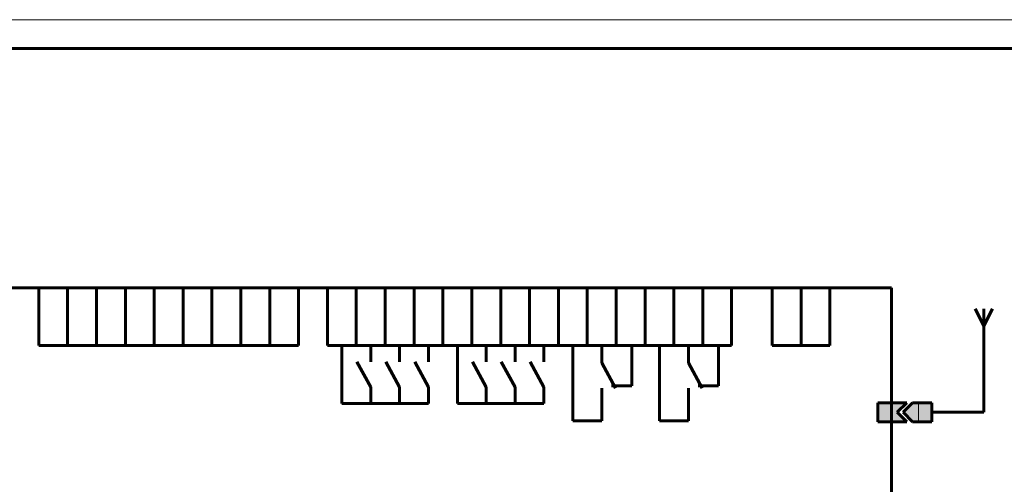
# Model space of a CAD drawing. Header units: millimetres. Extents: x 0 to 1680, y 0 to 297.
# Tile 9 of 12: x 569 to 739, y 217 to 297. Entities that reach past the tile are written whole.
import ezdxf

# ---------------------------------------------------------------- set-up
doc = ezdxf.new("R2010")
doc.units = ezdxf.units.MM
for name, pattern in [('K5LT_AUXILIARY', [0]), ('K5LT_BASIC', [0]), ('K5LT_THIN', [0])]:
    doc.linetypes.add(name, pattern=pattern)
doc.layers.add('Системный слой (1)', color=7, linetype='Continuous', true_color=0x909090)

# ---------------------------------------------------------------- blocks, each defined once
blk = doc.blocks.new('U109')
at = {"layer": 'Системный слой (1)', "color": 5, "linetype": 'K5LT_BASIC', "lineweight": 60, "true_color": 0x0000ff}
for p, q in [((552.19, 250.54), (719.8, 250.54)), ((552.19, 194.54), (552.19, 250.54)), ((719.8, 250.54), (719.8, 194.54)), ((719.8, 194.54), (552.19, 194.54))]:
    blk.add_line(p, q, dxfattribs=at)
blk = doc.blocks.new('U110')
at = {"layer": 'Системный слой (1)', "color": 5, "linetype": 'K5LT_BASIC', "lineweight": 60, "true_color": 0x0000ff}
for p, q in [((572.14, 250.54), (577.14, 250.54)), ((572.14, 240.54), (572.14, 250.54)), ((577.14, 250.54), (577.14, 240.54)), ((577.14, 240.54), (572.14, 240.54))]:
    blk.add_line(p, q, dxfattribs=at)
blk = doc.blocks.new('U111')
at = {"layer": 'Системный слой (1)', "color": 5, "linetype": 'K5LT_BASIC', "lineweight": 60, "true_color": 0x0000ff}
for p, q in [((577.14, 250.54), (582.14, 250.54)), ((577.14, 240.54), (577.14, 250.54)), ((582.14, 250.54), (582.14, 240.54)), ((582.14, 240.54), (577.14, 240.54))]:
    blk.add_line(p, q, dxfattribs=at)
blk = doc.blocks.new('U112')
at = {"layer": 'Системный слой (1)', "color": 5, "linetype": 'K5LT_BASIC', "lineweight": 60, "true_color": 0x0000ff}
for p, q in [((582.14, 250.54), (587.14, 250.54)), ((582.14, 240.54), (582.14, 250.54)), ((587.14, 250.54), (587.14, 240.54)), ((587.14, 240.54), (582.14, 240.54))]:
    blk.add_line(p, q, dxfattribs=at)
blk = doc.blocks.new('U113')
at = {"layer": 'Системный слой (1)', "color": 5, "linetype": 'K5LT_BASIC', "lineweight": 60, "true_color": 0x0000ff}
for p, q in [((587.14, 250.54), (592.14, 250.54)), ((587.14, 240.54), (587.14, 250.54)), ((592.14, 250.54), (592.14, 240.54)), ((592.14, 240.54), (587.14, 240.54))]:
    blk.add_line(p, q, dxfattribs=at)
blk = doc.blocks.new('U114')
at = {"layer": 'Системный слой (1)', "color": 5, "linetype": 'K5LT_BASIC', "lineweight": 60, "true_color": 0x0000ff}
for p, q in [((592.14, 250.54), (597.14, 250.54)), ((592.14, 240.54), (592.14, 250.54)), ((597.14, 250.54), (597.14, 240.54)), ((597.14, 240.54), (592.14, 240.54))]:
    blk.add_line(p, q, dxfattribs=at)
blk = doc.blocks.new('U115')
at = {"layer": 'Системный слой (1)', "color": 5, "linetype": 'K5LT_BASIC', "lineweight": 60, "true_color": 0x0000ff}
for p, q in [((597.14, 250.54), (602.14, 250.54)), ((597.14, 240.54), (597.14, 250.54)), ((602.14, 250.54), (602.14, 240.54)), ((602.14, 240.54), (597.14, 240.54))]:
    blk.add_line(p, q, dxfattribs=at)
blk = doc.blocks.new('U116')
at = {"layer": 'Системный слой (1)', "color": 5, "linetype": 'K5LT_BASIC', "lineweight": 60, "true_color": 0x0000ff}
for p, q in [((602.14, 250.54), (607.14, 250.54)), ((602.14, 240.54), (602.14, 250.54)), ((607.14, 250.54), (607.14, 240.54)), ((607.14, 240.54), (602.14, 240.54))]:
    blk.add_line(p, q, dxfattribs=at)
blk = doc.blocks.new('U117')
at = {"layer": 'Системный слой (1)', "color": 5, "linetype": 'K5LT_BASIC', "lineweight": 60, "true_color": 0x0000ff}
for p, q in [((607.14, 250.54), (612.14, 250.54)), ((607.14, 240.54), (607.14, 250.54)), ((612.14, 250.54), (612.14, 240.54)), ((612.14, 240.54), (607.14, 240.54))]:
    blk.add_line(p, q, dxfattribs=at)
blk = doc.blocks.new('U118')
at = {"layer": 'Системный слой (1)', "color": 5, "linetype": 'K5LT_BASIC', "lineweight": 60, "true_color": 0x0000ff}
for p, q in [((612.14, 250.54), (617.14, 250.54)), ((612.14, 240.54), (612.14, 250.54)), ((617.14, 250.54), (617.14, 240.54)), ((617.14, 240.54), (612.14, 240.54))]:
    blk.add_line(p, q, dxfattribs=at)
blk = doc.blocks.new('U119')
at = {"layer": 'Системный слой (1)', "color": 5, "linetype": 'K5LT_BASIC', "lineweight": 60, "true_color": 0x0000ff}
for p, q in [((622.14, 250.54), (627.14, 250.54)), ((622.14, 240.54), (622.14, 250.54)), ((627.14, 250.54), (627.14, 240.54)), ((627.14, 240.54), (622.14, 240.54))]:
    blk.add_line(p, q, dxfattribs=at)
blk = doc.blocks.new('U120')
at = {"layer": 'Системный слой (1)', "color": 5, "linetype": 'K5LT_BASIC', "lineweight": 60, "true_color": 0x0000ff}
for p, q in [((627.14, 250.54), (632.14, 250.54)), ((627.14, 240.54), (627.14, 250.54)), ((632.14, 250.54), (632.14, 240.54)), ((632.14, 240.54), (627.14, 240.54))]:
    blk.add_line(p, q, dxfattribs=at)
blk = doc.blocks.new('U121')
at = {"layer": 'Системный слой (1)', "color": 5, "linetype": 'K5LT_BASIC', "lineweight": 60, "true_color": 0x0000ff}
for p, q in [((632.14, 250.54), (637.14, 250.54)), ((632.14, 240.54), (632.14, 250.54)), ((637.14, 250.54), (637.14, 240.54)), ((637.14, 240.54), (632.14, 240.54))]:
    blk.add_line(p, q, dxfattribs=at)
blk = doc.blocks.new('U122')
at = {"layer": 'Системный слой (1)', "color": 5, "linetype": 'K5LT_BASIC', "lineweight": 60, "true_color": 0x0000ff}
for p, q in [((637.14, 250.54), (642.14, 250.54)), ((637.14, 240.54), (637.14, 250.54)), ((642.14, 250.54), (642.14, 240.54)), ((642.14, 240.54), (637.14, 240.54))]:
    blk.add_line(p, q, dxfattribs=at)
blk = doc.blocks.new('U123')
at = {"layer": 'Системный слой (1)', "color": 5, "linetype": 'K5LT_BASIC', "lineweight": 60, "true_color": 0x0000ff}
for p, q in [((642.14, 250.54), (647.14, 250.54)), ((642.14, 240.54), (642.14, 250.54)), ((647.14, 250.54), (647.14, 240.54)), ((647.14, 240.54), (642.14, 240.54))]:
    blk.add_line(p, q, dxfattribs=at)
blk = doc.blocks.new('U124')
at = {"layer": 'Системный слой (1)', "color": 5, "linetype": 'K5LT_BASIC', "lineweight": 60, "true_color": 0x0000ff}
for p, q in [((647.14, 250.54), (652.14, 250.54)), ((647.14, 240.54), (647.14, 250.54)), ((652.14, 250.54), (652.14, 240.54)), ((652.14, 240.54), (647.14, 240.54))]:
    blk.add_line(p, q, dxfattribs=at)
blk = doc.blocks.new('U125')
at = {"layer": 'Системный слой (1)', "color": 5, "linetype": 'K5LT_BASIC', "lineweight": 60, "true_color": 0x0000ff}
for p, q in [((652.14, 250.54), (657.14, 250.54)), ((652.14, 240.54), (652.14, 250.54)), ((657.14, 250.54), (657.14, 240.54)), ((657.14, 240.54), (652.14, 240.54))]:
    blk.add_line(p, q, dxfattribs=at)
blk = doc.blocks.new('U126')
at = {"layer": 'Системный слой (1)', "color": 5, "linetype": 'K5LT_BASIC', "lineweight": 60, "true_color": 0x0000ff}
for p, q in [((657.14, 250.54), (662.14, 250.54)), ((657.14, 240.54), (657.14, 250.54)), ((662.14, 250.54), (662.14, 240.54)), ((662.14, 240.54), (657.14, 240.54))]:
    blk.add_line(p, q, dxfattribs=at)
blk = doc.blocks.new('U127')
at = {"layer": 'Системный слой (1)', "color": 5, "linetype": 'K5LT_BASIC', "lineweight": 60, "true_color": 0x0000ff}
for p, q in [((662.14, 250.54), (667.14, 250.54)), ((662.14, 240.54), (662.14, 250.54)), ((667.14, 250.54), (667.14, 240.54)), ((667.14, 240.54), (662.14, 240.54))]:
    blk.add_line(p, q, dxfattribs=at)
blk = doc.blocks.new('U128')
at = {"layer": 'Системный слой (1)', "color": 5, "linetype": 'K5LT_BASIC', "lineweight": 60, "true_color": 0x0000ff}
for p, q in [((667.14, 250.54), (672.14, 250.54)), ((667.14, 240.54), (667.14, 250.54)), ((672.14, 250.54), (672.14, 240.54)), ((672.14, 240.54), (667.14, 240.54))]:
    blk.add_line(p, q, dxfattribs=at)
blk = doc.blocks.new('U129')
at = {"layer": 'Системный слой (1)', "color": 5, "linetype": 'K5LT_BASIC', "lineweight": 60, "true_color": 0x0000ff}
for p, q in [((672.14, 250.54), (677.14, 250.54)), ((672.14, 240.54), (672.14, 250.54)), ((677.14, 250.54), (677.14, 240.54)), ((677.14, 240.54), (672.14, 240.54))]:
    blk.add_line(p, q, dxfattribs=at)
blk = doc.blocks.new('U130')
at = {"layer": 'Системный слой (1)', "color": 5, "linetype": 'K5LT_BASIC', "lineweight": 60, "true_color": 0x0000ff}
for p, q in [((677.14, 250.54), (682.14, 250.54)), ((677.14, 240.54), (677.14, 250.54)), ((682.14, 250.54), (682.14, 240.54)), ((682.14, 240.54), (677.14, 240.54))]:
    blk.add_line(p, q, dxfattribs=at)
blk = doc.blocks.new('U131')
at = {"layer": 'Системный слой (1)', "color": 5, "linetype": 'K5LT_BASIC', "lineweight": 60, "true_color": 0x0000ff}
for p, q in [((682.14, 250.54), (687.14, 250.54)), ((682.14, 240.54), (682.14, 250.54)), ((687.14, 250.54), (687.14, 240.54)), ((687.14, 240.54), (682.14, 240.54))]:
    blk.add_line(p, q, dxfattribs=at)
blk = doc.blocks.new('U132')
at = {"layer": 'Системный слой (1)', "color": 5, "linetype": 'K5LT_BASIC', "lineweight": 60, "true_color": 0x0000ff}
for p, q in [((687.14, 250.54), (692.14, 250.54)), ((687.14, 240.54), (687.14, 250.54)), ((692.14, 250.54), (692.14, 240.54)), ((692.14, 240.54), (687.14, 240.54))]:
    blk.add_line(p, q, dxfattribs=at)
blk = doc.blocks.new('U133')
at = {"layer": 'Системный слой (1)', "color": 5, "linetype": 'K5LT_BASIC', "lineweight": 60, "true_color": 0x0000ff}
for p, q in [((699.17, 250.54), (704.17, 250.54)), ((699.17, 240.54), (699.17, 250.54)), ((704.17, 250.54), (704.17, 240.54)), ((704.17, 240.54), (699.17, 240.54))]:
    blk.add_line(p, q, dxfattribs=at)
blk = doc.blocks.new('U134')
at = {"layer": 'Системный слой (1)', "color": 5, "linetype": 'K5LT_BASIC', "lineweight": 60, "true_color": 0x0000ff}
for p, q in [((704.17, 250.54), (709.17, 250.54)), ((704.17, 240.54), (704.17, 250.54)), ((709.17, 250.54), (709.17, 240.54)), ((709.17, 240.54), (704.17, 240.54))]:
    blk.add_line(p, q, dxfattribs=at)
blk = doc.blocks.new('U213')
at = {"layer": 'Системный слой (1)', "true_color": 0xffffff}
blk.add_hatch(color=7, dxfattribs=at).paths.add_polyline_path([(722.47, 227.32), (720.8, 228.99), (722.47, 230.66), (717.47, 230.66), (717.47, 227.32)])
at = {"layer": 'Системный слой (1)', "color": 5, "linetype": 'K5LT_BASIC', "lineweight": 60, "true_color": 0x0000ff}
for p, q in [((722.47, 230.66), (717.47, 230.66)), ((717.47, 230.66), (717.47, 227.32)), ((720.8, 228.99), (722.47, 230.66)), ((722.47, 227.32), (720.8, 228.99)), ((717.47, 227.32), (722.47, 227.32))]:
    blk.add_line(p, q, dxfattribs=at)
at = {"layer": 'Системный слой (1)', "color": 9, "linetype": 'K5LT_AUXILIARY', "lineweight": 18, "true_color": 0xdca5c1}
blk.add_line((719.8, 227.32), (719.8, 230.66), dxfattribs=at)
blk = doc.blocks.new('U214')
at = {"layer": 'Системный слой (1)', "true_color": 0xffffff}
blk.add_hatch(color=7, dxfattribs=at).paths.add_polyline_path([(726.82, 227.32), (726.82, 230.66), (723.48, 230.66), (721.82, 228.99), (723.48, 227.32)])
at = {"layer": 'Системный слой (1)', "color": 5, "linetype": 'K5LT_BASIC', "lineweight": 60, "true_color": 0x0000ff}
for p, q in [((723.48, 230.66), (721.82, 228.99)), ((726.82, 230.66), (723.48, 230.66)), ((726.82, 227.32), (726.82, 230.66)), ((721.82, 228.99), (723.48, 227.32)), ((723.48, 227.32), (726.82, 227.32))]:
    blk.add_line(p, q, dxfattribs=at)
at = {"layer": 'Системный слой (1)', "color": 9, "linetype": 'K5LT_AUXILIARY', "lineweight": 18, "true_color": 0xdca5c1}
blk.add_line((724.48, 227.32), (724.48, 230.66), dxfattribs=at)
blk = doc.blocks.new('U274')
at = {"color": 7, "linetype": 'K5LT_THIN', "lineweight": 18}
blk.add_line((420, 297), (840, 297), dxfattribs=at)
at = {"color": 5, "linetype": 'K5LT_BASIC', "lineweight": 60, "true_color": 0x0000ff}
blk.add_line((440, 292), (835, 292), dxfattribs=at)

msp = doc.modelspace()

# ---------------------------------------------------------------- linework, layer by layer
at = {"layer": 'Системный слой (1)', "color": 5, "linetype": 'K5LT_BASIC', "lineweight": 60, "true_color": 0x0000ff}
for p, q in [((735.82, 243.99), (734.33, 246.94)), ((735.82, 243.99), (737.3, 246.94)), ((735.82, 243.99), (735.82, 246.94)), ((735.82, 228.99), (735.82, 243.99)), ((624.64, 240.54), (624.64, 230.54)), ((629.64, 237.74), (629.64, 240.54)), ((634.64, 237.74), (634.64, 240.54)), ((639.64, 237.74), (639.64, 240.54)), ((644.64, 240.54), (644.64, 230.54)), ((649.64, 237.74), (649.64, 240.54)), ((654.64, 237.74), (654.64, 240.54)), ((659.64, 237.74), (659.64, 240.54)), ((664.64, 240.54), (664.64, 227.54)), ((669.66, 240.54), (669.66, 237.54)), ((674.85, 233.57), (674.85, 240.57)), ((679.64, 240.54), (679.64, 227.54)), ((684.66, 240.54), (684.66, 237.54)), ((689.85, 233.57), (689.85, 240.57)), ((629.64, 233.35), (627.25, 237.74)), ((634.64, 233.35), (632.25, 237.74)), ((639.64, 233.35), (637.25, 237.74)), ((649.64, 233.35), (647.25, 237.74)), ((654.64, 233.35), (652.25, 237.74)), ((659.64, 233.35), (657.25, 237.74)), ((669.66, 237.54), (672.04, 233.15)), ((684.66, 237.54), (687.04, 233.15)), ((629.64, 230.54), (629.64, 233.35)), ((634.64, 230.54), (634.64, 233.35)), ((639.64, 230.54), (639.64, 233.35)), ((649.64, 230.54), (649.64, 233.35)), ((654.64, 230.54), (654.64, 233.35)), ((659.64, 230.54), (659.64, 233.35)), ((669.66, 233.15), (669.66, 227.54)), ((671.34, 233.57), (674.85, 233.57)), ((684.66, 233.15), (684.66, 227.54)), ((686.34, 233.57), (689.85, 233.57)), ((624.64, 230.54), (639.64, 230.54)), ((644.64, 230.54), (659.64, 230.54)), ((726.82, 228.99), (735.82, 228.99)), ((664.64, 227.54), (669.66, 227.54)), ((679.64, 227.54), (684.66, 227.54))]:
    msp.add_line(p, q, dxfattribs=at)

# ---------------------------------------------------------------- block references
msp.add_blockref('U274', (0, 0))
at = {"layer": 'Системный слой (1)'}
for name in ['U109', 'U110', 'U111', 'U112', 'U113', 'U114', 'U115', 'U116', 'U117', 'U118', 'U119', 'U120', 'U121', 'U122', 'U123', 'U124', 'U125', 'U126', 'U127', 'U128', 'U129', 'U130', 'U131', 'U132', 'U133', 'U134', 'U213', 'U214']:
    msp.add_blockref(name, (0, 0), dxfattribs=at)

doc.saveas('drawing.dxf')
